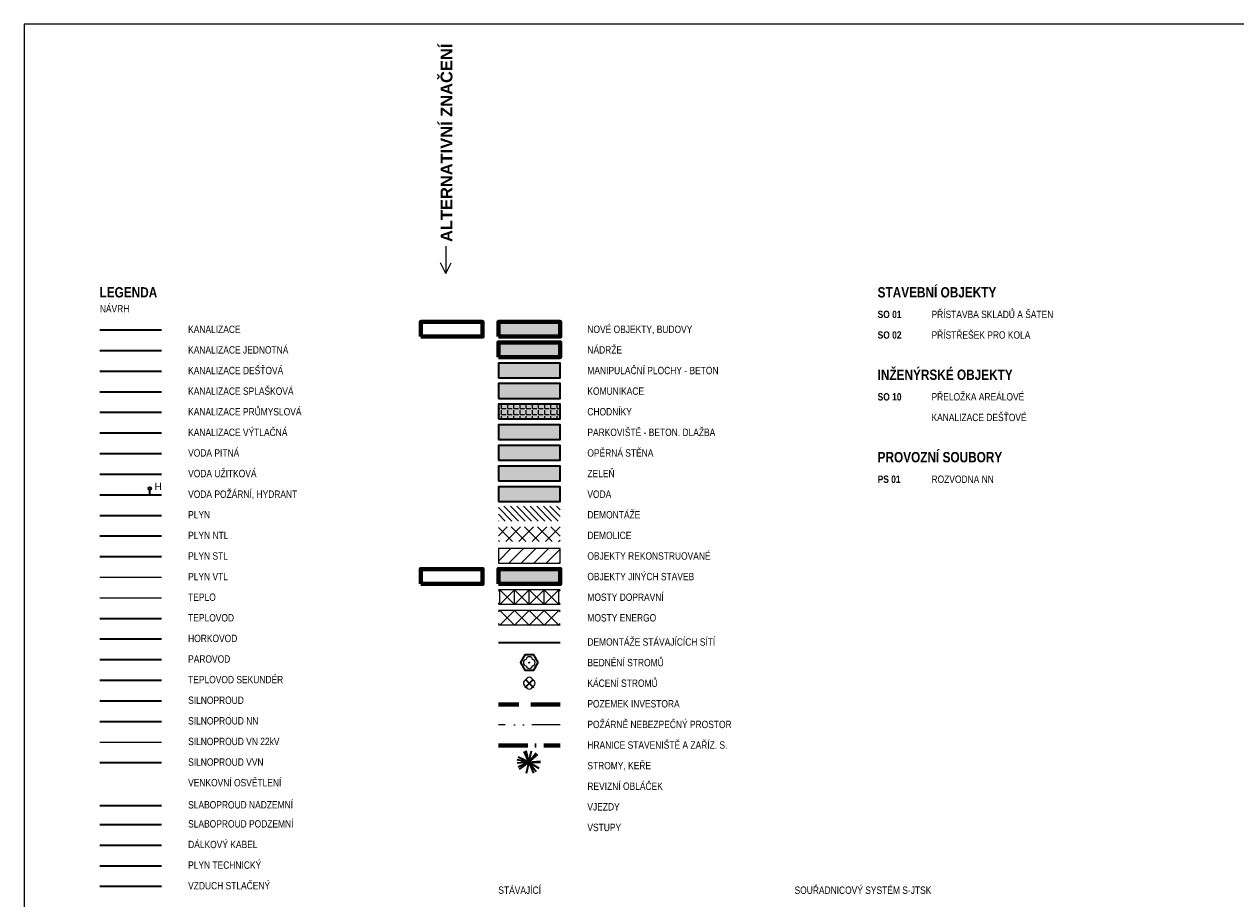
# Model space of a CAD drawing. Header units: metres. Extents: x -535942 to -530626, y -1087729 to -1086275.
# Tile 242 of 247: x -531886 to -531680, y -1087370 to -1087222. Entities that reach past the tile are written whole.
import ezdxf

# ---------------------------------------------------------------- set-up
doc = ezdxf.new("R2010")
doc.units = ezdxf.units.M
for name, pattern in [('A_CARA_07', [7, 5, -2]), ('A_CARA_15', [7.6, 5, -1.3, 0, -1.3]), ('A_CARA_16', [11.4, 6, -1.8, 0, -1.8, 0, -1.8]), ('CONTINOUS', [0])]:
    doc.linetypes.add(name, pattern=pattern)
for name, color, linetype, lineweight in [('AG_budovy tluste', 240, 'Continuous', 70), ('AG_horkovod', 240, 'G_POTR_653_PN', 35), ('AG_jine stavby', 170, 'Continuous', 70), ('AG_kanal', 24, 'G_POTR_623_PN', 35), ('AG_kanal destova', 24, 'G_POTR_626_PN', 35), ('AG_kanal jednotna', 24, 'G_POTR_624_PN', 35), ('AG_kanal prumyslova', 24, 'G_POTR_628_PN', 35), ('AG_kanal splaskova', 24, 'G_POTR_627_PN', 35), ('AG_kanal vytlacna', 24, 'G_POTR_629_PN', 35), ('AG_komunikace', 240, 'CONTINOUS', 50), ('AG_legenda nové', 240, 'Continuous', 35), ('AG_legenda stávající', 251, 'Continuous', 13), ('AG_mosty dopravniky', 240, 'Continuous', 20), ('AG_parovod', 240, 'G_POTR_654_PN', 35), ('AG_plyn', 33, 'G_POTR_632_PN', 35), ('AG_plyn NTL', 33, 'G_POTR_633_PN', 35), ('AG_plyn STL', 33, 'G_POTR_634_PN', 35), ('AG_plyn technicky', 33, 'G_POTR_636_PN', 35), ('AG_plyn VTL', 251, 'G_POTR_635_PN', 13), ('AG_pozarne nebezpecny prostor', 32, 'A_CARA_16', 25), ('AG_pozemek investora', 210, 'A_CARA_07', 70), ('AG_rusene objekty', 240, 'HP_03_DEM', 35), ('AG_silno', 220, 'G_VED_659_PN', 35), ('AG_silno NN', 220, 'G_VED_660_PN', 35), ('AG_silno VN', 251, 'G_VED_661_PN', 13), ('AG_silno VVN', 220, 'G_VED_662_PN', 35), ('AG_slabo dalk kabel', 100, 'HP_04_916DK', 35), ('AG_slabo nadzemni', 3, 'G_VED_670_NZ', 35), ('AG_slabo podzemni', 100, 'G_VED_670_PN', 35), ('AG_sondy vrty', 50, 'Continuous', 18), ('AG_srafy rekonstrukce', 240, 'Continuous', 13), ('AG_stromy kere', 72, 'Continuous', 35), ('AG_teplo', 240, 'G_POTR_651_PN', 13), ('AG_teplovod', 240, 'G_POTR_652_PN', 35), ('AG_teplovod sekunder', 240, 'G_POTR_655_PN', 35), ('AG_text 25 tucne', 240, 'Continuous', 25), ('AG_voda pitna', 120, 'G_POTR_616_PN', 35), ('AG_voda pozarni', 120, 'G_POTR_615_PN', 35), ('AG_voda uzitkova', 120, 'G_POTR_617_PN', 35), ('AG_vzduch stlaceny', 33, 'G_POTR_637_PN', 35), ('AG_Z1 zamereni fy xy', 251, 'Continuous', 13), ('AG_ZOV hranice staveniste', 124, 'A_CARA_15', 70), ('AG_ZOV srafy znacky', 90, 'Continuous', 35)]:
    doc.layers.add(name, color=color, linetype=linetype, lineweight=lineweight)
doc.layers.add('AG_pomocné čáry', color=2, linetype='Continuous', lineweight=25, plot=False)
for name, color, linetype in [('AG_popis nové', 240, 'Continuous'), ('AG_srafy beton', 254, 'Continuous'), ('AG_srafy budovy', 21, 'Continuous'), ('AG_srafy chodniky dlažba', 251, 'Continuous'), ('AG_srafy demolice demontaze', 52, 'Continuous'), ('AG_srafy komunikace a chodniky', 51, 'Continuous'), ('AG_srafy operna stena', 24, 'Continuous'), ('AG_srafy voda', 141, 'Continuous'), ('AG_srafy zelen', 101, 'Continuous')]:
    doc.layers.add(name, color=color, linetype=linetype)
doc.layers.add('AG_srafy nadrze technolog', color=7, linetype='Continuous', true_color=0xdbdbff)
doc.styles.add('LEGENDA_ARIAL_A', font='arialbd.ttf')
doc.styles.add('LEGENDA_ARIAL_B', font='arial.ttf')
doc.styles.add('ROMANS', font='romans')
doc.styles.get("Standard").update_dxf_attribs({"font": 'ARIALN.TTF'})
doc.styles.add('styl1', font='ARIALNB.TTF')
doc.linetypes.add('G_POTR_615_PN', pattern='A,0.5,-1,2,-6.5,[3,hpfmlin.shx,S=1,R=0,X=0,Y=0],-6.5,2,-1,0.5', length=20)
doc.linetypes.add('G_POTR_616_PN', pattern='A,0.5,-1,2,-6.5,[2,hpfmlin.shx,S=1,R=0,X=0,Y=0],-6.5,2,-1,0.5', length=20)
doc.linetypes.add('G_POTR_617_PN', pattern='A,0.5,-1,2,-6.5,[1,hpfmlin.shx,S=1,R=0,X=0,Y=0],-6.5,2,-1,0.5', length=20)
doc.linetypes.add('G_POTR_623_PN', pattern='A,0.5,-1,2,-6.5,[6,hpfmlin.shx,S=1,R=0,X=0,Y=0],-6.5,2,-1,0.5', length=20)
doc.linetypes.add('G_POTR_624_PN', pattern='A,0.5,-1,2,-6.5,[7,hpfmlin.shx,S=1,R=0,X=0,Y=0],-6.5,2,-1,0.5', length=20)
doc.linetypes.add('G_POTR_626_PN', pattern='A,0.5,-1,2,-6.5,[8,hpfmlin.shx,S=1,R=0,X=0,Y=0],-6.5,2,-1,0.5', length=20)
doc.linetypes.add('G_POTR_627_PN', pattern='A,0.5,-1,2,-6.5,[9,hpfmlin.shx,S=1,R=0,X=0,Y=0],-6.5,2,-1,0.5', length=20)
doc.linetypes.add('G_POTR_628_PN', pattern='A,0.5,-1,2,-6.5,[10,hpfmlin.shx,S=1,R=0,X=0,Y=0],-6.5,2,-1,0.5', length=20)
doc.linetypes.add('G_POTR_629_PN', pattern='A,0.5,-1,2,-6.5,[12,hpfmlin.shx,S=1,R=0,X=0,Y=0],-6.5,2,-1,0.5', length=20)
doc.linetypes.add('G_POTR_632_PN', pattern='A,0.5,-1,2,-6.5,[13,hpfmlin.shx,S=1,R=0,X=0,Y=0],-6.5,2,-1,0.5', length=20)
doc.linetypes.add('G_POTR_633_PN', pattern='A,0.5,-1,2,-6.5,[14,hpfmlin.shx,S=1,R=0,X=0,Y=0],-6.5,2,-1,0.5', length=20)
doc.linetypes.add('G_POTR_634_PN', pattern='A,0.5,-1,2,-6.5,[15,hpfmlin.shx,S=1,R=0,X=0,Y=0],-6.5,2,-1,0.5', length=20)
doc.linetypes.add('G_POTR_635_PN', pattern='A,0.5,-1,2,-6.5,[16,hpfmlin.shx,S=1,R=0,X=0,Y=0],-6.5,2,-1,0.5', length=20)
doc.linetypes.add('G_POTR_636_PN', pattern='A,0.5,-1,2,-6.5,[25,hpfmlin.shx,S=1,R=0,X=0,Y=0],-6.5,2,-1,0.5', length=20)
doc.linetypes.add('G_POTR_637_PN', pattern='A,0.5,-1,2,-1.5,[24,hpfmlin.shx,S=1,R=0,X=0,Y=0],-1.5,2,-1,0.5', length=10)
doc.linetypes.add('G_POTR_651_PN', pattern='A,0.5,-1,2,-6.5,[17,hpfmlin.shx,S=1,R=0,X=0,Y=0],-6.5,2,-1,0.5', length=20)
doc.linetypes.add('G_POTR_652_PN', pattern='A,0.5,-1,2,-6.5,[22,hpfmlin.shx,S=1,R=0,X=0,Y=0],-6.5,2,-1,0.5', length=20)
doc.linetypes.add('G_POTR_653_PN', pattern='A,0.5,-1,2,-6.5,[21,hpfmlin.shx,S=1,R=0,X=0,Y=0],-6.5,2,-1,0.5', length=20)
doc.linetypes.add('G_POTR_654_PN', pattern='A,0.5,-1,2,-6.5,[18,hpfmlin.shx,S=1,R=0,X=0,Y=0],-6.5,2,-1,0.5', length=20)
doc.linetypes.add('G_POTR_655_PN', pattern='A,0.5,-1,2,-6.5,[20,hpfmlin.shx,S=1,R=0,X=0,Y=0],-6.5,2,-1,0.5', length=20)
doc.linetypes.add('G_VED_659_PN', pattern='A,0.5,-1,2,-6.5,[27,hpfmlin.shx,S=1,R=0,X=0,Y=0],-6.5,2,-1,0.5', length=20)
doc.linetypes.add('G_VED_660_PN', pattern='A,0.5,-1,2,-6.5,[28,hpfmlin.shx,S=1,R=0,X=0,Y=0],-6.5,2,-1,0.5', length=20)
doc.linetypes.add('G_VED_661_PN', pattern='A,0.5,-1,2,-6.5,[29,hpfmlin.shx,S=1,R=0,X=0,Y=0],-6.5,2,-1,0.5', length=20)
doc.linetypes.add('G_VED_662_PN', pattern='A,0.5,-1,2,-6.5,[30,hpfmlin.shx,S=1,R=0,X=0,Y=0],-6.5,2,-1,0.5', length=20)
doc.linetypes.add('G_VED_670_NZ', pattern='A,3.5,-6.5,[31,hpfmlin.shx,S=1,R=0,X=0,Y=0],-6.5,3.5', length=20)
doc.linetypes.add('G_VED_670_PN', pattern='A,0.5,-1,2,-6.5,[31,hpfmlin.shx,S=1,R=0,X=0,Y=0],-6.5,2,-1,0.5', length=20)
doc.linetypes.add('HP_03_DEM', pattern='A,0,[234,hpfmlin.shx,S=1,R=0,X=0,Y=0],-12.5', length=12.5)
doc.linetypes.add('HP_04_916DK', pattern='A,3.5,-1.5,3.5,-4.2,[31,hpfmlin.shx,S=1,R=0,X=0,Y=0],-0.5,["DK",ROMANS,S=1.7,R=0,X=3.2,Y=-0.6],-7,3.5,-1.5', length=25.2)

# ---------------------------------------------------------------- blocks, each defined once
blk = doc.blocks.new('STROM')
at = {"layer": 'AG_stromy kere'}
for q in [(-1.96, 0.42), (-1.8, 0.87), (-1.8, -0.87), (-1.62, -1.18), (-0.79, 1.84), (-0.45, 1.95), (-0.45, -1.95), (0.45, 1.95), (1.25, 1.56), (1.51, 1.32), (1.99, 0.18), (1.25, -1.56), (2, 0), (1.72, -1.03), (0.79, -1.84), (-1.99, -0.18)]:
    blk.add_line((0, 0), q, dxfattribs=at)
blk = doc.blocks.new('A$C1333644F')
at = {"layer": 'AG_Z1 zamereni fy xy'}
blk.add_circle((0, 0), 0.0707, dxfattribs=at)
for centre, start, end in [((-0.44, 0), 101.4212, 258.5788), ((0, 0.44), 11.4212, 168.5788), ((0.44, 0), 281.4212, 78.5788), ((0, -0.44), 191.4212, 348.5788)]:
    blk.add_arc(centre, 0.561, start, end, dxfattribs=at)
blk = doc.blocks.new('A$C6E316C57')
at = {"layer": 'AG_sondy vrty'}
for p, q in [((0, 4.64), (0, 0)), ((0, 0), (-0.92, 1.83)), ((0, 0), (0.92, 1.83))]:
    blk.add_line(p, q, dxfattribs=at)
at = {"layer": 'AG_sondy vrty', "style": 'LEGENDA_ARIAL_A'}
blk.add_text('ALTERNATIVNÍ ZNAČENÍ', height=2, rotation=90, dxfattribs=at).set_placement((1.12, 5.37))

msp = doc.modelspace()

# ---------------------------------------------------------------- hatches: boundary and pattern name
at = {"layer": 'AG_jine stavby'}
h = msp.add_hatch(color=120, dxfattribs=at)
h.dxf.hatch_style = 1
h.paths.add_polyline_path([(-531805.268, -1087316.923), (-531794.768, -1087316.923), (-531794.768, -1087314.423), (-531805.268, -1087314.423)])
at = {"layer": 'AG_srafy beton'}
h = msp.add_hatch(color=256, dxfattribs=at)
h.dxf.hatch_style = 1
h.paths.add_polyline_path([(-531794.768, -1087281.923), (-531794.768, -1087279.423), (-531805.268, -1087279.423), (-531805.268, -1087281.923)])
h = msp.add_hatch(color=256, dxfattribs=at)
h.dxf.hatch_style = 1
h.paths.add_polyline_path([(-531805.268, -1087289.923), (-531805.268, -1087292.423), (-531794.768, -1087292.423), (-531794.768, -1087289.923)])
at = {"layer": 'AG_srafy budovy', "linetype": 'Continuous'}
msp.add_hatch(color=256, dxfattribs=at).paths.add_polyline_path([(-531794.761, -1087272.423), (-531805.261, -1087272.423), (-531805.261, -1087274.923), (-531794.761, -1087274.923)])
at = {"layer": 'AG_srafy chodniky dlažba', "linetype": 'Continuous'}
h = msp.add_hatch(dxfattribs=at)
h.set_pattern_fill('ANGLE', color=251, scale=0.15)
h.set_pattern_definition([(0, (-537982.2635, -1090840.0392), (0, 1.04775), [0.762, -0.28575]), (90, (-537982.2635, -1090840.0392), (-1.04775, 6e-17), [0.762, -0.28575])])
h.paths.add_polyline_path([(-531805.268, -1087286.423), (-531805.268, -1087288.923), (-531794.768, -1087288.923), (-531794.768, -1087286.423)])
at = {"layer": 'AG_srafy demolice demontaze', "linetype": 'Continuous'}
h = msp.add_hatch(dxfattribs=at)
h.set_pattern_fill('ANSI31', color=256, scale=0.25, angle=90)
h.set_pattern_definition([(135, (-539193.0641, -1091876.7496), (-0.56126601, -0.56126601), [])])
h.paths.add_polyline_path([(-531805.268, -1087303.752), (-531805.268, -1087306.252), (-531794.768, -1087306.252), (-531794.768, -1087303.752)])
h = msp.add_hatch(dxfattribs=at)
h.set_pattern_fill('ANSI37', color=256, scale=0.5, angle=90)
h.set_pattern_definition([(135, (-539193.0641, -1091876.7496), (-1.12253202, -1.12253202), []), (225, (-539193.0641, -1091876.7496), (1.12253202, -1.12253202), [])])
h.paths.add_polyline_path([(-531805.268, -1087307.252), (-531805.268, -1087309.752), (-531794.768, -1087309.752), (-531794.768, -1087307.252)])
at = {"layer": 'AG_srafy komunikace a chodniky'}
h = msp.add_hatch(color=256, dxfattribs=at)
h.dxf.hatch_style = 1
h.paths.add_polyline_path([(-531805.268, -1087282.923), (-531805.268, -1087285.423), (-531794.768, -1087285.423), (-531794.768, -1087282.923)])
h = msp.add_hatch(color=256, dxfattribs=at)
h.dxf.hatch_style = 1
h.paths.add_polyline_path([(-531805.268, -1087286.423), (-531805.268, -1087288.923), (-531794.768, -1087288.923), (-531794.768, -1087286.423)])
at = {"layer": 'AG_srafy nadrze technolog'}
msp.add_hatch(color=256, dxfattribs=at).paths.add_polyline_path([(-531794.768, -1087278.423), (-531794.768, -1087275.923), (-531805.268, -1087275.923), (-531805.268, -1087278.423)])
at = {"layer": 'AG_srafy operna stena'}
h = msp.add_hatch(color=256, dxfattribs=at)
h.dxf.hatch_style = 1
h.paths.add_polyline_path([(-531805.268, -1087293.423), (-531805.268, -1087295.923), (-531794.768, -1087295.923), (-531794.768, -1087293.423)])
at = {"layer": 'AG_srafy rekonstrukce'}
h = msp.add_hatch(dxfattribs=at)
h.set_pattern_fill('_USER,_O', color=256, scale=1.5, angle=45, pattern_type=0)
h.set_pattern_definition([(45, (-532138.2685, -1087438.1728), (-1.06066, 1.06066), [])])
h.paths.add_polyline_path([(-531805.268, -1087310.923), (-531805.268, -1087313.423), (-531794.768, -1087313.423), (-531794.768, -1087310.923)])
at = {"layer": 'AG_srafy voda'}
msp.add_hatch(color=256, dxfattribs=at).paths.add_polyline_path([(-531805.268, -1087300.423), (-531805.268, -1087302.923), (-531794.768, -1087302.923), (-531794.768, -1087300.423)])
at = {"layer": 'AG_srafy zelen'}
msp.add_hatch(color=256, dxfattribs=at).paths.add_polyline_path([(-531805.268, -1087296.923), (-531805.268, -1087299.423), (-531794.768, -1087299.423), (-531794.768, -1087296.923)])

# ---------------------------------------------------------------- linework, layer by layer
at = {"layer": 'AG_budovy tluste'}
for points in [[(-531818.457, -1087274.923), (-531807.957, -1087274.923), (-531807.957, -1087272.423), (-531818.457, -1087272.423)], [(-531805.268, -1087274.923), (-531794.768, -1087274.923), (-531794.768, -1087272.423), (-531805.268, -1087272.423)], [(-531805.268, -1087278.423), (-531794.768, -1087278.423), (-531794.768, -1087275.923), (-531805.268, -1087275.923)]]:
    msp.add_lwpolyline(points, close=True, dxfattribs=at)
at = {"layer": 'AG_horkovod', "ltscale": 0.5}
msp.add_line((-531872.957, -1087326.291), (-531862.457, -1087326.291), dxfattribs=at)
at = {"layer": 'AG_jine stavby'}
for points in [[(-531818.457, -1087316.923), (-531807.957, -1087316.923), (-531807.957, -1087314.423), (-531818.457, -1087314.423)], [(-531805.268, -1087316.923), (-531794.768, -1087316.923), (-531794.768, -1087314.423), (-531805.268, -1087314.423)]]:
    msp.add_lwpolyline(points, close=True, dxfattribs=at)
at = {"layer": 'AG_kanal', "ltscale": 0.5}
msp.add_line((-531872.957, -1087273.791), (-531862.457, -1087273.791), dxfattribs=at)
at = {"layer": 'AG_kanal destova', "ltscale": 0.5}
msp.add_line((-531872.957, -1087280.791), (-531862.457, -1087280.791), dxfattribs=at)
at = {"layer": 'AG_kanal jednotna', "ltscale": 0.5}
msp.add_line((-531872.957, -1087277.291), (-531862.457, -1087277.291), dxfattribs=at)
at = {"layer": 'AG_kanal prumyslova', "ltscale": 0.5}
msp.add_line((-531872.957, -1087287.791), (-531862.457, -1087287.791), dxfattribs=at)
at = {"layer": 'AG_kanal splaskova', "ltscale": 0.5}
msp.add_line((-531872.957, -1087284.291), (-531862.457, -1087284.291), dxfattribs=at)
at = {"layer": 'AG_kanal vytlacna', "ltscale": 0.5}
msp.add_line((-531872.957, -1087291.291), (-531862.457, -1087291.291), dxfattribs=at)
at = {"layer": 'AG_komunikace', "color": 240, "lineweight": 35}
for points in [[(-531805.268, -1087281.923), (-531794.768, -1087281.923), (-531794.768, -1087279.423), (-531805.268, -1087279.423)], [(-531805.268, -1087285.423), (-531794.768, -1087285.423), (-531794.768, -1087282.923), (-531805.268, -1087282.923)], [(-531805.268, -1087288.923), (-531794.768, -1087288.923), (-531794.768, -1087286.423), (-531805.268, -1087286.423)], [(-531805.268, -1087292.423), (-531794.768, -1087292.423), (-531794.768, -1087289.923), (-531805.268, -1087289.923)], [(-531805.268, -1087295.923), (-531794.768, -1087295.923), (-531794.768, -1087293.423), (-531805.268, -1087293.423)], [(-531805.268, -1087299.423), (-531794.768, -1087299.423), (-531794.768, -1087296.923), (-531805.268, -1087296.923)], [(-531805.268, -1087302.923), (-531794.768, -1087302.923), (-531794.768, -1087300.423), (-531805.268, -1087300.423)]]:
    msp.add_lwpolyline(points, close=True, dxfattribs=at)
at = {"layer": 'AG_mosty dopravniky'}
for p, q in [((-531794.768, -1087317.923), (-531805.268, -1087317.923)), ((-531805.018, -1087317.923), (-531805.268, -1087318.173)), ((-531805.018, -1087320.423), (-531805.018, -1087317.923)), ((-531805.018, -1087320.423), (-531802.518, -1087317.923)), ((-531805.018, -1087317.923), (-531802.518, -1087320.423)), ((-531802.518, -1087320.423), (-531800.018, -1087317.923)), ((-531802.518, -1087317.923), (-531800.018, -1087320.423)), ((-531802.518, -1087320.423), (-531802.518, -1087317.923)), ((-531800.018, -1087320.423), (-531797.518, -1087317.923)), ((-531800.018, -1087317.923), (-531797.518, -1087320.423)), ((-531800.018, -1087320.423), (-531800.018, -1087317.923)), ((-531797.518, -1087320.423), (-531795.018, -1087317.923)), ((-531797.518, -1087317.923), (-531795.018, -1087320.423)), ((-531797.518, -1087320.423), (-531797.518, -1087317.923)), ((-531795.018, -1087317.923), (-531794.768, -1087318.173)), ((-531795.018, -1087320.423), (-531795.018, -1087317.923)), ((-531805.018, -1087320.423), (-531805.268, -1087320.173)), ((-531794.768, -1087320.423), (-531805.268, -1087320.423)), ((-531795.018, -1087320.423), (-531794.768, -1087320.173)), ((-531794.768, -1087321.423), (-531805.268, -1087321.423)), ((-531805.018, -1087321.423), (-531805.268, -1087321.673)), ((-531805.018, -1087323.923), (-531802.518, -1087321.423)), ((-531805.018, -1087321.423), (-531802.518, -1087323.923)), ((-531802.518, -1087323.923), (-531800.018, -1087321.423)), ((-531802.518, -1087321.423), (-531800.018, -1087323.923)), ((-531800.018, -1087323.923), (-531797.518, -1087321.423)), ((-531800.018, -1087321.423), (-531797.518, -1087323.923)), ((-531797.518, -1087323.923), (-531795.018, -1087321.423)), ((-531797.518, -1087321.423), (-531795.018, -1087323.923)), ((-531795.018, -1087321.423), (-531794.768, -1087321.673)), ((-531805.018, -1087323.923), (-531805.268, -1087323.673)), ((-531794.768, -1087323.923), (-531805.268, -1087323.923)), ((-531795.018, -1087323.923), (-531794.768, -1087323.673))]:
    msp.add_line(p, q, dxfattribs=at)
at = {"layer": 'AG_parovod', "ltscale": 0.5}
msp.add_line((-531872.957, -1087329.791), (-531862.457, -1087329.791), dxfattribs=at)
at = {"layer": 'AG_plyn', "ltscale": 0.5}
msp.add_line((-531872.957, -1087305.291), (-531862.457, -1087305.291), dxfattribs=at)
at = {"layer": 'AG_plyn NTL', "ltscale": 0.5}
msp.add_line((-531872.957, -1087308.791), (-531862.457, -1087308.791), dxfattribs=at)
at = {"layer": 'AG_plyn STL', "ltscale": 0.5}
msp.add_line((-531872.957, -1087312.291), (-531862.457, -1087312.291), dxfattribs=at)
at = {"layer": 'AG_plyn technicky', "ltscale": 0.5}
msp.add_line((-531872.957, -1087364.791), (-531862.457, -1087364.791), dxfattribs=at)
at = {"layer": 'AG_plyn VTL', "ltscale": 0.5}
msp.add_line((-531872.957, -1087315.791), (-531862.457, -1087315.791), dxfattribs=at)
at = {"layer": 'AG_pomocné čáry'}
msp.add_lwpolyline([(-531885.793, -1087518.875), (-531465.793, -1087518.875), (-531465.793, -1087221.875), (-531885.793, -1087221.875)], close=True, dxfattribs=at)
at = {"layer": 'AG_pozarne nebezpecny prostor', "ltscale": 0.8}
msp.add_line((-531794.768, -1087340.898), (-531805.268, -1087340.898), dxfattribs=at)
at = {"layer": 'AG_pozemek investora'}
msp.add_line((-531794.768, -1087337.398), (-531805.268, -1087337.398), dxfattribs=at)
at = {"layer": 'AG_rusene objekty', "ltscale": 0.5}
msp.add_line((-531805.268, -1087326.898), (-531794.768, -1087326.898), dxfattribs=at)
at = {"layer": 'AG_rusene objekty', "linetype": 'Continuous'}
for p, q in [((-531800.726, -1087333.091), (-531799.311, -1087334.505)), ((-531800.726, -1087334.505), (-531799.311, -1087333.091))]:
    msp.add_line(p, q, dxfattribs=at)
at = {"layer": 'AG_silno', "ltscale": 0.5}
msp.add_line((-531872.957, -1087336.791), (-531862.457, -1087336.791), dxfattribs=at)
at = {"layer": 'AG_silno NN', "ltscale": 0.5}
msp.add_line((-531872.957, -1087340.291), (-531862.457, -1087340.291), dxfattribs=at)
at = {"layer": 'AG_silno VN', "ltscale": 0.5}
msp.add_line((-531872.957, -1087343.791), (-531862.457, -1087343.791), dxfattribs=at)
at = {"layer": 'AG_silno VVN', "ltscale": 0.5}
msp.add_line((-531872.957, -1087347.291), (-531862.457, -1087347.291), dxfattribs=at)
at = {"layer": 'AG_slabo dalk kabel', "ltscale": 0.4}
msp.add_line((-531872.957, -1087361.291), (-531862.457, -1087361.291), dxfattribs=at)
at = {"layer": 'AG_slabo nadzemni', "ltscale": 0.5}
msp.add_line((-531872.957, -1087354.555), (-531862.457, -1087354.555), dxfattribs=at)
at = {"layer": 'AG_slabo podzemni', "ltscale": 0.5}
msp.add_line((-531872.957, -1087357.791), (-531862.457, -1087357.791), dxfattribs=at)
at = {"layer": 'AG_stromy kere'}
msp.add_lwpolyline([(-531798.518, -1087330.298), (-531799.268, -1087328.999), (-531800.768, -1087328.999), (-531801.518, -1087330.298), (-531800.768, -1087331.597), (-531799.268, -1087331.597)], close=True, dxfattribs=at)
at = {"layer": 'AG_teplo', "ltscale": 0.5}
msp.add_line((-531872.957, -1087319.291), (-531862.457, -1087319.291), dxfattribs=at)
at = {"layer": 'AG_teplovod', "ltscale": 0.5}
msp.add_line((-531872.957, -1087322.791), (-531862.457, -1087322.791), dxfattribs=at)
at = {"layer": 'AG_teplovod sekunder', "ltscale": 0.5}
msp.add_line((-531872.957, -1087333.291), (-531862.457, -1087333.291), dxfattribs=at)
at = {"layer": 'AG_voda pitna', "ltscale": 0.5}
msp.add_line((-531872.957, -1087294.791), (-531862.457, -1087294.791), dxfattribs=at)
at = {"layer": 'AG_voda pozarni', "ltscale": 0.5}
msp.add_line((-531872.957, -1087301.791), (-531862.457, -1087301.791), dxfattribs=at)
at = {"layer": 'AG_voda pozarni', "ltscale": 0.1}
msp.add_line((-531864.452, -1087301.791), (-531864.452, -1087300.983), dxfattribs=at)
at = {"layer": 'AG_voda pozarni', "linetype": 'Continuous'}
msp.add_circle((-531864.452, -1087300.733), 0.25, dxfattribs=at)
at = {"layer": 'AG_voda uzitkova', "ltscale": 0.5}
msp.add_line((-531872.957, -1087298.291), (-531862.457, -1087298.291), dxfattribs=at)
at = {"layer": 'AG_vzduch stlaceny'}
msp.add_line((-531872.957, -1087368.291), (-531862.457, -1087368.291), dxfattribs=at)
at = {"layer": 'AG_Z1 zamereni fy xy', "ltscale": 0.4}
msp.add_line((-531794.768, -1087326.898), (-531805.268, -1087326.898), dxfattribs=at)
at = {"layer": 'AG_Z1 zamereni fy xy'}
msp.add_lwpolyline([(-531805.268, -1087313.423), (-531794.768, -1087313.423), (-531794.768, -1087310.923), (-531805.268, -1087310.923)], close=True, dxfattribs=at)
at = {"layer": 'AG_ZOV hranice staveniste', "linetype": 'A_CARA_15'}
msp.add_line((-531805.268, -1087344.398), (-531794.768, -1087344.398), dxfattribs=at)

# ---------------------------------------------------------------- block references
at = {"layer": 'AG_stromy kere'}
msp.add_blockref('STROM', (-531800.095, -1087347.212), dxfattribs=at)
at = {"layer": 'AG_Z1 zamereni fy xy'}
for p in [(-531800.018, -1087330.298), (-531800.018, -1087333.798)]:
    msp.add_blockref('A$C1333644F', p, dxfattribs=at)
at = {"layer": 'AG_ZOV srafy znacky'}
msp.add_blockref('A$C6E316C57', (-531814.199, -1087264.225), dxfattribs=at)

# ---------------------------------------------------------------- texts
at = {"layer": 'AG_legenda nové'}
for s, p in [('NÁVRH', (-531872.957, -1087270.816)), ('PŘÍSTAVBA SKLADŮ A ŠATEN ', (-531731.709, -1087271.782)), ('KANALIZACE', (-531857.957, -1087274.316)), ('NOVÉ OBJEKTY, BUDOVY', (-531790.153, -1087274.316)), ('PŘÍSTŘEŠEK PRO KOLA', (-531731.709, -1087275.282)), ('KANALIZACE JEDNOTNÁ', (-531857.957, -1087277.816)), ('NÁDRŽE', (-531790.153, -1087277.816)), ('KANALIZACE DEŠŤOVÁ', (-531857.957, -1087281.316)), ('MANIPULAČNÍ PLOCHY - BETON', (-531790.153, -1087281.316)), ('KANALIZACE SPLAŠKOVÁ', (-531857.957, -1087284.816)), ('KOMUNIKACE', (-531790.153, -1087284.816)), ('PŘELOŽKA AREÁLOVÉ', (-531731.709, -1087285.782)), ('KANALIZACE PRŮMYSLOVÁ', (-531857.957, -1087288.316)), ('CHODNÍKY', (-531790.153, -1087288.316)), ('KANALIZACE DEŠŤOVÉ', (-531731.709, -1087289.282)), ('KANALIZACE VÝTLAČNÁ', (-531857.957, -1087291.816)), ('PARKOVIŠTĚ - BETON. DLAŽBA', (-531790.153, -1087291.816)), ('VODA PITNÁ', (-531857.957, -1087295.316)), ('OPĚRNÁ STĚNA', (-531790.153, -1087295.316)), ('VODA UŽITKOVÁ', (-531857.957, -1087298.816)), ('ZELEŇ', (-531790.153, -1087298.816)), ('ROZVODNA NN', (-531731.709, -1087299.782)), ('VODA POŽÁRNÍ, HYDRANT', (-531857.957, -1087302.316)), ('VODA', (-531790.153, -1087302.316)), ('PLYN', (-531857.957, -1087305.816)), ('DEMONTÁŽE', (-531790.153, -1087305.816)), ('PLYN NTL', (-531857.957, -1087309.316)), ('DEMOLICE', (-531790.153, -1087309.316)), ('PLYN STL', (-531857.957, -1087312.816)), ('OBJEKTY REKONSTRUOVANÉ', (-531790.153, -1087312.816)), ('PLYN VTL', (-531857.957, -1087316.316)), ('OBJEKTY JINÝCH STAVEB', (-531790.153, -1087316.316)), ('TEPLO', (-531857.957, -1087319.816)), ('TEPLOVOD', (-531857.957, -1087323.316)), ('HORKOVOD', (-531857.957, -1087326.816)), ('DEMONTÁŽE STÁVAJÍCÍCH SÍTÍ', (-531790.153, -1087327.423)), ('PAROVOD', (-531857.957, -1087330.316)), ('BEDNĚNÍ STROMŮ', (-531790.153, -1087330.923)), ('TEPLOVOD SEKUNDÉR', (-531857.957, -1087333.816)), ('KÁCENÍ STROMŮ', (-531790.153, -1087334.423)), ('SILNOPROUD', (-531857.957, -1087337.316)), ('POZEMEK INVESTORA', (-531790.153, -1087337.923)), ('SILNOPROUD NN', (-531857.957, -1087340.816)), ('POŽÁRNĚ NEBEZPEČNÝ PROSTOR', (-531790.153, -1087341.423)), ('SILNOPROUD VN 22kV', (-531857.957, -1087344.316)), ('HRANICE STAVENIŠTĚ A ZAŘÍZ. S.', (-531790.153, -1087344.923)), ('SILNOPROUD VVN', (-531857.957, -1087347.816)), ('STROMY, KEŘE', (-531790.153, -1087348.423)), ('VENKOVNÍ OSVĚTLENÍ', (-531857.957, -1087351.316)), ('REVIZNÍ OBLÁČEK', (-531790.153, -1087351.923)), ('SLABOPROUD NADZEMNÍ', (-531857.957, -1087355.08)), ('VJEZDY', (-531790.153, -1087355.423)), ('SLABOPROUD PODZEMNÍ', (-531857.957, -1087358.316)), ('VSTUPY', (-531790.153, -1087358.923)), ('DÁLKOVÝ KABEL', (-531857.957, -1087361.816)), ('PLYN TECHNICKÝ', (-531857.957, -1087365.316)), ('VZDUCH STLAČENÝ', (-531857.957, -1087368.816))]:
    msp.add_text(s, height=1.25, dxfattribs=at).set_placement(p)
for s, p in [('MOSTY DOPRAVNÍ', (-531790.153, -1087319.816)), ('MOSTY ENERGO', (-531790.153, -1087323.316))]:
    msp.add_text(s, height=1.25, rotation=360, dxfattribs=at).set_placement(p)
at = {"layer": 'AG_legenda stávající'}
for s, p in [('STÁVAJÍCÍ', (-531805.272, -1087369.578)), ('SOUŘADNICOVÝ SYSTÉM S-JTSK', (-531754.969, -1087369.578))]:
    msp.add_text(s, height=1.25, dxfattribs=at).set_placement(p)
at = {"layer": 'AG_popis nové', "style": 'styl1'}
for s, p in [('LEGENDA', (-531873.003, -1087268.282)), ('STAVEBNÍ OBJEKTY', (-531740.859, -1087268.282)), ('INŽENÝRSKÉ OBJEKTY', (-531740.859, -1087282.282)), ('PROVOZNÍ SOUBORY', (-531740.859, -1087296.282))]:
    msp.add_text(s, height=1.75, dxfattribs=at).set_placement(p)
at = {"layer": 'AG_text 25 tucne', "style": 'styl1'}
for s, p in [('SO 01', (-531740.859, -1087271.782)), ('SO 02', (-531740.859, -1087275.282)), ('SO 10', (-531740.859, -1087285.782)), ('PS 01', (-531740.859, -1087299.782))]:
    msp.add_text(s, height=1.25, dxfattribs=at).set_placement(p)
at = {"layer": 'AG_voda pozarni', "linetype": 'Continuous', "style": 'LEGENDA_ARIAL_B'}
msp.add_text('H', height=1.25, dxfattribs=at).set_placement((-531863.672, -1087301.003))

doc.saveas('drawing.dxf')
